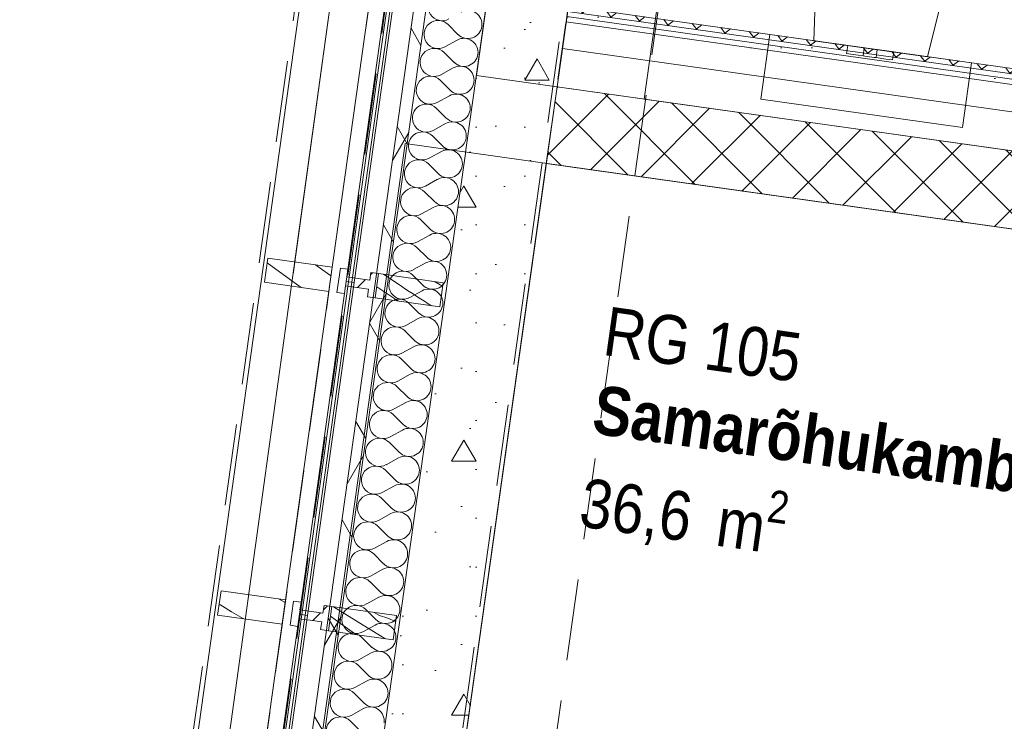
# Model space of a CAD drawing. Header units: millimetres. Extents: x 74467 to 235410, y -65 to 114857.
# Tile 33 of 256: x 82279 to 84698, y 85722 to 87444. Entities that reach past the tile are written whole.
import ezdxf
from ezdxf.enums import TextEntityAlignment as Align

# ---------------------------------------------------------------- set-up
doc = ezdxf.new("R2010")
doc.units = ezdxf.units.MM
doc.header["$MEASUREMENT"] = 0
for name, pattern in [('Katkend topelt', [1093.611073, 529.166651, -211.666656, 141.111112, -211.666656]), ('Katkend varjatud', [300, 200, -100]), ('Wipeout_Contour', [1000, 0, -1000])]:
    doc.linetypes.add(name, pattern=pattern)
for name, color, linetype in [('00 Kunstikonkursi LÜ jaoks asendi 2D', 7, 'Continuous'), ('00 Teljed.AR', 7, 'Continuous'), ('1232 Välisseinad.AR', 7, 'Continuous'), ('1235 Vahelaed.AR', 7, 'Continuous'), ('1245 Klaasfassaadid.AR', 7, 'Continuous'), ('1247 Lamellid.AR', 7, 'Continuous'), ('1248 Vihmaveerennid.AR', 7, 'Continuous'), ('1311 Siseseinad.AR', 7, 'Continuous'), ('1326 Seinapinnad.SA', 7, 'Continuous'), ('1336 Sanitaartehnika.SA', 7, 'Continuous'), ('9350 Netopind.AR', 7, 'Continuous'), ('Ruumi tekst', 7, 'Continuous')]:
    doc.layers.add(name, color=color, linetype=linetype)
doc.styles.add('GENERATED_STYLE_2', font='txt', dxfattribs={"width": 0.84})
doc.styles.add('GENERATED_STYLE_3', font='txt')
doc.styles.add('GENERATED_STYLE_4', font='txt', dxfattribs={"width": 0.84})
pattern_1 = [(0, (0, 0), (0, 75), [0, -75])]
pattern_2 = [(217, (0, 0), (-30.090751, 39.931776), []), (307, (0, 0), (39.931776, 30.090751), [])]
pattern_3 = [(45, (0, 0), (-176.7767, 176.7767), []), (45, (-35.36, 35.36), (-176.7767, 176.7767), []), (45, (-70.7, 70.7), (-176.7767, 176.7767), [])]

# ---------------------------------------------------------------- blocks, each defined once
blk = doc.blocks.new('Slab_6_1', base_point=(83401.2, 87307.1))
at = {"color": 254, "linetype": 'Wipeout_Contour', "lineweight": 0, "ltscale": 493859.9441}
blk.add_wipeout([(83401.2, 87307.1), (90052.9, 86372.3), (90297.8, 88115.1), (83646.2, 89050)], dxfattribs=at).dxf.layer = '1235 Vahelaed.AR'
at = {"layer": '1235 Vahelaed.AR', "color": 7, "linetype": 'Continuous', "lineweight": 13, "flags": 128}
blk.add_lwpolyline([(83401.2, 87307.1), (90052.9, 86372.3), (90297.8, 88115.1), (83646.2, 89050)], close=True, dxfattribs=at)
blk = doc.blocks.new('Slab_20_1', base_point=(83646.2, 89050))
at = {"color": 254, "linetype": 'Wipeout_Contour', "lineweight": 0, "ltscale": 750402.108278}
blk.add_wipeout([(83646.2, 89050), (90297.8, 88115.1), (90052.9, 86372.3), (91828.9, 86122.7), (92242.7, 89063.7), (83814.6, 90248.2)], dxfattribs=at).dxf.layer = '1235 Vahelaed.AR'
blk = doc.blocks.new('Slab_32_1', base_point=(83226.2, 87139.8))
at = {"color": 254, "linetype": 'Wipeout_Contour', "lineweight": 0, "ltscale": 608980.086724}
blk.add_wipeout([(83226.2, 87139.8), (82506.7, 82020.1), (91082, 80814.9), (91802.4, 85934.5), (90026.4, 86184.1)], dxfattribs=at).dxf.layer = '1235 Vahelaed.AR'
at = {"layer": '1235 Vahelaed.AR', "color": 7, "linetype": 'Continuous', "lineweight": 13, "flags": 128}
blk.add_lwpolyline([(83226.2, 87139.8), (90026.4, 86184.1), (91802.4, 85934.5), (91082, 80814.9), (82506.7, 82020.1)], close=True, dxfattribs=at)
blk = doc.blocks.new('Wall_8_1', base_point=(83599.3, 87279.3))
at = {"layer": '1311 Siseseinad.AR', "linetype": 'Continuous', "lineweight": 13, "true_color": 0x50504f}
h = blk.add_hatch(dxfattribs=at)
h.set_pattern_fill('Plokk_õõnesbetoon_0001', color=251, style=0, pattern_type=2)
h.set_pattern_definition([(45, (0, 0), (-70.71068, 70.71068), []), (135, (0, 0), (70.71068, 70.71068), [])])
h.paths.add_polyline_path([(83572.8, 87091.1), (90148.2, 86167), (90174.7, 86355.1), (83599.3, 87279.3)])
at = {"layer": '1311 Siseseinad.AR', "color": 7, "linetype": 'Continuous', "lineweight": 13, "flags": 128}
blk.add_lwpolyline([(83599.3, 87279.3), (83572.8, 87091.1)], dxfattribs=at)
at = {"layer": '1311 Siseseinad.AR', "color": 7, "linetype": 'Continuous', "lineweight": 15, "flags": 128}
for points in [[(90174.7, 86355.1), (83599.3, 87279.3)], [(83572.8, 87091.1), (90148.2, 86167)]]:
    blk.add_lwpolyline(points, dxfattribs=at)
blk = doc.blocks.new('Beam_24_1', base_point=(82076.8, 81080.8))
at = {"color": 254, "linetype": 'Wipeout_Contour', "lineweight": 0, "ltscale": 471011.250539}
blk.add_wipeout([(82235.3, 81058.6), (83043.2, 86807.1), (82884.7, 86829.3), (82076.8, 81080.8)], dxfattribs=at).dxf.layer = '1247 Lamellid.AR'
at = {"layer": '1247 Lamellid.AR', "color": 7, "linetype": 'Continuous', "lineweight": 13, "flags": 128}
for points in [[(82076.8, 81080.8), (82884.7, 86829.3)], [(82235.3, 81058.6), (83043.2, 86807.1)]]:
    blk.add_lwpolyline(points, dxfattribs=at)
blk = doc.blocks.new('Beam_25_1', base_point=(82884.7, 86829.3))
at = {"color": 254, "linetype": 'Wipeout_Contour', "lineweight": 0, "ltscale": 489810.773956}
blk.add_wipeout([(83043.2, 86807.1), (83846.9, 92525.9), (83688.4, 92548.1), (82884.7, 86829.3)], dxfattribs=at).dxf.layer = '1247 Lamellid.AR'
at = {"layer": '1247 Lamellid.AR', "color": 7, "linetype": 'Continuous', "lineweight": 13, "flags": 128}
for points in [[(82884.7, 86829.3), (83688.4, 92548.1)], [(83043.2, 86807.1), (83846.9, 92525.9)]]:
    blk.add_lwpolyline(points, dxfattribs=at)
blk = doc.blocks.new('Beam_54_1', base_point=(82884.7, 86829.3))
at = {"layer": '1247 Lamellid.AR', "color": 7, "linetype": 'Katkend varjatud', "lineweight": 13, "flags": 128}
for points in [[(82884.7, 86829.3), (83688.4, 92548.1)], [(83043.2, 86807.1), (83846.9, 92525.9)]]:
    blk.add_lwpolyline(points, dxfattribs=at)
blk = doc.blocks.new('Beam_55_1', base_point=(82081, 81110.5))
at = {"layer": '1247 Lamellid.AR', "color": 7, "linetype": 'Katkend varjatud', "lineweight": 13, "flags": 128}
for points in [[(82081, 81110.5), (82884.7, 86829.3)], [(82239.4, 81088.3), (83043.2, 86807.1)]]:
    blk.add_lwpolyline(points, dxfattribs=at)
blk = doc.blocks.new('WC_RG 111_10_1', base_point=(84070.3, 88440.8))
at = {"layer": '9350 Netopind.AR', "color": 7, "linetype": 'Continuous', "lineweight": 13, "flags": 128}
blk.add_lwpolyline([(84036.8, 88840.6), (83813.2, 87249.2), (84893.6, 87097.4), (85117.2, 88688.7)], close=True, dxfattribs=at)
at = {"layer": 'Ruumi tekst', "color": 7, "lineweight": 13, "char_height": 120, "attachment_point": 1, "rotation": 352}
for s, insert, style in [('\\A1;{\\pql;\\pt0,4600;\\fArial|b0|i0|c0|p34;RG 111\\fArial|b0|i0|c0|p34;\\A1{\\H.66x;\\S^  ;}\\fArial|b0|i0|c0|p34;\\fArial|b0|i0|c0|p34;\\A1{\\H.66x;\\S^  ;}}', (84164.3, 88391.8), 'GENERATED_STYLE_4'), ('\\A1;{\\pql;\\pt0,500;\\fArial|b1|i0|c0|p34;WC\\fArial|b1|i0|c0|p34;\\A1{\\H.66x;\\S^  ;}\\fArial|b1|i0|c0|p34;\\fArial|b1|i0|c0|p34;\\A1{\\H.66x;\\S^  ;}}', (84137.3, 88199.5), 'GENERATED_STYLE_2'), ('\\A1;{\\pql;\\pt0,4600;\\fArial|b0|i0|c0|p34;1,8\\fArial|b0|i0|c0|p34;\\A1{\\H.66x;\\S^  ;}\\fArial|b0|i0|c0|p34; m\\fArial|b0|i0|c0|p34;\\A1{\\H.66x;\\S2^  ;}}', (84110.1, 88005.8), 'GENERATED_STYLE_4')]:
    blk.add_mtext(s, dxfattribs=dict(at, insert=insert, style=style))
blk = doc.blocks.new('Samarõhukamber_RG 105_27_1', base_point=(83631.4, 86789.5))
at = {"layer": '9350 Netopind.AR', "color": 7, "linetype": 'Continuous', "lineweight": 13, "flags": 128}
blk.add_lwpolyline([(89230.2, 80641), (90009.6, 86186.5), (83572.8, 87091.1), (83009.2, 83080.5), (83207.2, 83052.7), (83151.6, 82656.6), (82745.6, 82713.6), (82585.5, 81574.8)], close=True, dxfattribs=at)
at = {"layer": 'Ruumi tekst', "color": 7, "lineweight": 13, "char_height": 120, "attachment_point": 1, "rotation": 352}
for s, insert, style in [('\\A1;{\\pql;\\pt0,4600;\\fArial|b0|i0|c0|p34;RG 105\\fArial|b0|i0|c0|p34;\\A1{\\H.66x;\\S^  ;}\\fArial|b0|i0|c0|p34;\\fArial|b0|i0|c0|p34;\\A1{\\H.66x;\\S^  ;}}', (83725.5, 86740.5), 'GENERATED_STYLE_4'), ('\\A1;{\\pql;\\pt0,500;\\fArial|b1|i0|c0|p34;Samarõhukamber\\fArial|b1|i0|c0|p34;\\A1{\\H.66x;\\S^  ;}\\fArial|b1|i0|c0|p34;\\fArial|b1|i0|c0|p34;\\A1{\\H.66x;\\S^  ;}}', (83698.5, 86548.3), 'GENERATED_STYLE_2'), ('\\A1;{\\pql;\\pt0,4600;\\fArial|b0|i0|c0|p34;36,6\\fArial|b0|i0|c0|p34;\\A1{\\H.66x;\\S^  ;}\\fArial|b0|i0|c0|p34; m\\fArial|b0|i0|c0|p34;\\A1{\\H.66x;\\S2^  ;}}', (83671.3, 86354.5), 'GENERATED_STYLE_4')]:
    blk.add_mtext(s, dxfattribs=dict(at, insert=insert, style=style))
blk = doc.blocks.new('Wall_235_1', base_point=(81412.7, 71792.9))
at = {"layer": '1326 Seinapinnad.SA', "color": 7, "linetype": 'Katkend varjatud', "lineweight": 13, "flags": 128}
for points in [[(83164.4, 82604.3), (84256.9, 90377.9)], [(83855.2, 89172.1), (82943.6, 82685.8)]]:
    blk.add_lwpolyline(points, dxfattribs=at)
blk = doc.blocks.new('Wall_306_1', base_point=(83627.1, 87477.3))
at = {"layer": '1326 Seinapinnad.SA', "linetype": 'Continuous', "lineweight": 13, "true_color": 0x8c8d8c}
h = blk.add_hatch(dxfattribs=at)
h.set_pattern_fill('Kips_0001', color=252, style=0, pattern_type=2)
h.set_pattern_definition(pattern_1)
h.paths.add_polyline_path([(84921.2, 87282.3), (83625.3, 87464.4), (83623.5, 87451.6), (84921, 87269.2)])
at = {"layer": '1326 Seinapinnad.SA', "linetype": 'Continuous', "lineweight": 13}
h = blk.add_hatch(dxfattribs=at)
h.set_pattern_fill('Grid_5x5_Diagonaal_0001', color=230, style=0, pattern_type=2)
h.set_pattern_definition(pattern_2)
h.paths.add_polyline_path([(84921.4, 87295.4), (83627.1, 87477.3), (83625.3, 87464.4), (84919.6, 87282.5)])
at = {"layer": '1326 Seinapinnad.SA', "linetype": 'Continuous', "lineweight": 13, "true_color": 0x8c8d8c}
h = blk.add_hatch(dxfattribs=at)
h.set_pattern_fill('Kips_0001', color=252, style=0, pattern_type=2)
h.set_pattern_definition(pattern_1)
h.paths.add_polyline_path([(84921, 87269.2), (83623.5, 87451.6), (83621.7, 87438.7), (84920.7, 87256.1)])
at = {"layer": '1326 Seinapinnad.SA', "linetype": 'Continuous', "lineweight": 13}
h = blk.add_hatch(dxfattribs=at)
h.set_pattern_fill('Grid_5x5_Diagonaal_0001', color=230, style=0, pattern_type=2)
h.set_pattern_definition(pattern_2)
h.paths.add_polyline_path([(84919.6, 87282.5), (84921.2, 87282.3), (84921.4, 87295.4)])
h = blk.add_hatch(dxfattribs=at)
h.set_pattern_fill('Grid_5x5_Diagonaal_0001', color=230, style=0, pattern_type=2)
h.set_pattern_definition(pattern_2)
h.paths.add_polyline_path([(84921.4, 87295.4), (84921.2, 87282.3), (84932.5, 87280.7), (84934.3, 87293.6)])
at = {"layer": '1326 Seinapinnad.SA', "linetype": 'Continuous', "lineweight": 13, "true_color": 0x8c8d8c}
h = blk.add_hatch(dxfattribs=at)
h.set_pattern_fill('Kips_0001', color=252, style=0, pattern_type=2)
h.set_pattern_definition(pattern_1)
h.paths.add_polyline_path([(84921, 87269.2), (84920.7, 87256.1), (84928.8, 87255), (84930.6, 87267.9)])
h = blk.add_hatch(dxfattribs=at)
h.set_pattern_fill('Kips_0001', color=252, style=0, pattern_type=2)
h.set_pattern_definition(pattern_1)
h.paths.add_polyline_path([(84921.2, 87282.3), (84921, 87269.2), (84930.6, 87267.9), (84932.5, 87280.7)])
at = {"layer": '1326 Seinapinnad.SA', "color": 7, "linetype": 'Continuous', "lineweight": 15}
for p, q in [((84921.2, 87282.3), (83625.3, 87464.4)), ((84920.7, 87256.1), (83621.7, 87438.7)), ((84921, 87269.2), (83623.5, 87451.6)), ((84921, 87269.2), (84930.6, 87267.9)), ((84921.2, 87282.3), (84932.5, 87280.7)), ((84920.7, 87256.1), (84928.8, 87255))]:
    blk.add_line(p, q, dxfattribs=at)
at = {"layer": '1326 Seinapinnad.SA', "color": 7, "linetype": 'Continuous', "lineweight": 13, "flags": 128}
for points in [[(83625.3, 87464.4), (83623.5, 87451.6)], [(83627.1, 87477.3), (83625.3, 87464.4)], [(83621.7, 87438.7), (83612.5, 87373.3)], [(83623.5, 87451.6), (83621.7, 87438.7)], [(84932.5, 87280.7), (84934.3, 87293.6)], [(84928.8, 87255), (84930.6, 87267.9)], [(84930.6, 87267.9), (84932.5, 87280.7)], [(84919.7, 87189.6), (84928.8, 87255)]]:
    blk.add_lwpolyline(points, dxfattribs=at)
at = {"layer": '1326 Seinapinnad.SA', "color": 7, "linetype": 'Continuous', "lineweight": 15, "flags": 128}
for points in [[(84921.4, 87295.4), (83627.1, 87477.3)], [(83612.5, 87373.3), (84919.7, 87189.6)]]:
    blk.add_lwpolyline(points, dxfattribs=at)
blk = doc.blocks.new('*X1317')
at = {"layer": '1232 Välisseinad.AR', "color": 252, "linetype": 'Continuous', "lineweight": 13, "true_color": 0x8c8d8c}
for p, q in [((83331.6, 87432.2), (83356.1, 87407.8)), ((83324, 87377.5), (83354.2, 87394.1)), ((83322, 87363.8), (83346.5, 87339.4)), ((83314.3, 87309.1), (83344.6, 87325.8)), ((83312.4, 87295.4), (83336.9, 87271.1)), ((83304.7, 87240.7), (83335, 87257.4)), ((83302.8, 87227), (83327.3, 87202.7)), ((83295.1, 87172.3), (83325.4, 87189)), ((83293.2, 87158.7), (83317.7, 87134.3)), ((83285.5, 87104), (83315.7, 87120.6)), ((83283.6, 87090.3), (83308.1, 87065.9)), ((83275.9, 87035.6), (83306.1, 87052.3)), ((83274, 87021.9), (83298.5, 86997.6)), ((83266.3, 86967.2), (83296.5, 86983.9)), ((83264.4, 86953.5), (83288.8, 86929.2)), ((83256.7, 86898.8), (83286.9, 86915.5)), ((83254.8, 86885.2), (83279.2, 86860.8)), ((83247.1, 86830.5), (83277.3, 86847.1)), ((83245.2, 86816.8), (83269.6, 86792.4)), ((83237.5, 86762.1), (83267.7, 86778.8)), ((83235.5, 86748.4), (83260, 86724.1)), ((83227.9, 86693.7), (83258.1, 86710.4)), ((83225.9, 86680), (83250.4, 86655.7)), ((83218.2, 86625.3), (83248.5, 86642)), ((83216.3, 86611.7), (83240.8, 86587.3)), ((83208.6, 86557), (83238.9, 86573.6)), ((83206.7, 86543.3), (83231.2, 86518.9)), ((83199, 86488.6), (83229.3, 86505.3)), ((83197.1, 86474.9), (83221.6, 86450.6)), ((83189.4, 86420.2), (83219.7, 86436.9)), ((83187.5, 86406.5), (83212, 86382.2)), ((83179.8, 86351.8), (83210, 86368.5)), ((83177.9, 86338.2), (83202.4, 86313.8)), ((83170.2, 86283.5), (83200.4, 86300.1)), ((83168.3, 86269.8), (83192.7, 86245.4)), ((83160.6, 86215.1), (83190.8, 86231.8)), ((83158.7, 86201.4), (83183.1, 86177.1)), ((83151, 86146.7), (83181.2, 86163.4)), ((83149.1, 86133), (83173.5, 86108.7)), ((83141.4, 86078.3), (83171.6, 86095)), ((83139.5, 86064.7), (83163.9, 86040.3)), ((83131.8, 86010), (83162, 86026.6)), ((83129.8, 85996.3), (83154.3, 85971.9)), ((83122.2, 85941.6), (83152.4, 85958.2)), ((83120.2, 85927.9), (83144.7, 85903.5)), ((83112.5, 85873.2), (83142.8, 85889.9)), ((83110.6, 85859.5), (83135.1, 85835.2)), ((83102.9, 85804.8), (83133.2, 85821.5)), ((83101, 85791.2), (83125.5, 85766.8)), ((83093.3, 85736.5), (83123.6, 85753.1)), ((83091.4, 85722.8), (83115.9, 85698.4))]:
    blk.add_line(p, q, dxfattribs=at)
for centre, start, end in [((83316.9, 87476.1), 45.1301, 298.8699), ((83380.5, 87432.3), 352, 118.8699), ((83307.3, 87407.7), 45.1301, 298.8699), ((83380.5, 87432.3), 225.1301, 352), ((83370.9, 87363.9), 352, 118.8699), ((83297.7, 87339.3), 45.1301, 298.8699), ((83370.9, 87363.9), 225.1301, 352), ((83361.2, 87295.5), 352, 118.8699), ((83288.1, 87271), 45.1301, 298.8699), ((83361.2, 87295.5), 225.1301, 352), ((83351.6, 87227.2), 352, 118.8699), ((83278.5, 87202.6), 45.1301, 298.8699), ((83351.6, 87227.2), 225.1301, 352), ((83342, 87158.8), 352, 118.8699), ((83268.8, 87134.2), 45.1301, 298.8699), ((83342, 87158.8), 225.1301, 352), ((83332.4, 87090.4), 352, 118.8699), ((83259.2, 87065.8), 45.1301, 298.8699), ((83332.4, 87090.4), 225.1301, 352), ((83322.8, 87022), 352, 118.8699), ((83249.6, 86997.4), 45.1301, 298.8699), ((83322.8, 87022), 225.1301, 352), ((83313.2, 86953.7), 352, 118.8699), ((83240, 86929.1), 45.1301, 298.8699), ((83313.2, 86953.7), 225.1301, 352), ((83303.6, 86885.3), 352, 118.8699), ((83230.4, 86860.7), 45.1301, 298.8699), ((83303.6, 86885.3), 225.1301, 352), ((83294, 86816.9), 352, 118.8699), ((83220.8, 86792.3), 45.1301, 298.8699), ((83294, 86816.9), 225.1301, 352), ((83284.4, 86748.5), 352, 118.8699), ((83211.2, 86723.9), 45.1301, 298.8699), ((83284.4, 86748.5), 225.1301, 352), ((83274.8, 86680.1), 352, 118.8699), ((83201.6, 86655.6), 45.1301, 298.8699), ((83274.8, 86680.1), 225.1301, 352), ((83265.2, 86611.8), 352, 118.8699), ((83192, 86587.2), 45.1301, 298.8699), ((83265.2, 86611.8), 225.1301, 352), ((83255.5, 86543.4), 352, 118.8699), ((83182.4, 86518.8), 45.1301, 298.8699), ((83255.5, 86543.4), 225.1301, 352), ((83245.9, 86475), 352, 118.8699), ((83172.8, 86450.4), 45.1301, 298.8699), ((83245.9, 86475), 225.1301, 352), ((83236.3, 86406.6), 352, 118.8699), ((83163.1, 86382.1), 45.1301, 298.8699), ((83236.3, 86406.6), 225.1301, 352), ((83226.7, 86338.3), 352, 118.8699), ((83153.5, 86313.7), 45.1301, 298.8699), ((83226.7, 86338.3), 225.1301, 352), ((83217.1, 86269.9), 352, 118.8699), ((83143.9, 86245.3), 45.1301, 298.8699), ((83217.1, 86269.9), 225.1301, 352), ((83207.5, 86201.5), 352, 118.8699), ((83134.3, 86176.9), 45.1301, 298.8699), ((83207.5, 86201.5), 225.1301, 352), ((83197.9, 86133.1), 352, 118.8699), ((83124.7, 86108.6), 45.1301, 298.8699), ((83197.9, 86133.1), 225.1301, 352), ((83188.3, 86064.8), 352, 118.8699), ((83115.1, 86040.2), 45.1301, 298.8699), ((83188.3, 86064.8), 225.1301, 352), ((83178.7, 85996.4), 352, 118.8699), ((83105.5, 85971.8), 45.1301, 298.8699), ((83178.7, 85996.4), 225.1301, 352), ((83169.1, 85928), 352, 118.8699), ((83095.9, 85903.4), 45.1301, 298.8699), ((83169.1, 85928), 225.1301, 352), ((83159.4, 85859.6), 352, 118.8699), ((83086.3, 85835.1), 45.1301, 298.8699), ((83159.4, 85859.6), 225.1301, 352), ((83149.8, 85791.3), 352, 118.8699), ((83076.7, 85766.7), 45.1301, 298.8699), ((83149.8, 85791.3), 225.1301, 352), ((83140.2, 85722.9), 352, 118.8699), ((83067, 85698.3), 45.1301, 298.8699)]:
    blk.add_arc(centre, 34.5, start, end, dxfattribs=at)
blk = doc.blocks.new('Wall_352_1', base_point=(82953.5, 82684.4))
at = {"layer": '1232 Välisseinad.AR', "linetype": 'Continuous', "lineweight": 13, "true_color": 0x8c8d8c}
h = blk.add_hatch(dxfattribs=at)
h.set_pattern_fill('Insulatsioon_vill_0001', color=252, style=0, pattern_type=2)
h.set_pattern_definition([(60, (0, 0), (-129.90381, 75), []), (120, (0, 0), (129.90381, 75), [])])
h.paths.add_polyline_path([(83347.6, 88183.1), (82582.2, 82736.6), (82611.9, 82732.4), (83377.3, 88178.9)])
h = blk.add_hatch(dxfattribs=at)
h.set_pattern_fill('Betoon_0001', color=252, style=0, pattern_type=2)
h.set_pattern_definition([(0, (0, 0), (0, 623.5383), [60, -300]), (0, (180, 311.8), (0, 623.5383), [60, -300]), (60, (0, 0), (-540, 311.769), [60, -300]), (60, (360, 0), (-540, 311.769), [60, -300]), (120, (60, 0), (540, 311.769), [60, -300]), (120, (420, 0), (540, 311.769), [60, -300]), (0, (0, 60), (0, 120), [0, -120, 0, -180]), (45, (60, 60), (-84.85282, 84.85282), [0, -90, 0, -150.00001])])
h.paths.add_polyline_path([(83520.9, 88158.7), (82755.5, 82712.2), (82953.5, 82684.4), (83719, 88130.9)])
at = {"layer": '1232 Välisseinad.AR', "color": 7, "linetype": 'Continuous', "lineweight": 13}
for p, q in [((83377.3, 88178.9), (82611.9, 82732.4)), ((83520.9, 88158.7), (82755.5, 82712.2))]:
    blk.add_line(p, q, dxfattribs=at)
at = {"layer": '1232 Välisseinad.AR', "color": 7, "linetype": 'Continuous', "lineweight": 13, "flags": 128}
blk.add_lwpolyline([(83347.6, 88183.1), (82582.2, 82736.6)], dxfattribs=at)
at = {"layer": '1232 Välisseinad.AR', "color": 7, "linetype": 'Continuous', "lineweight": 15, "flags": 128}
blk.add_lwpolyline([(82953.5, 82684.4), (83719, 88130.9)], dxfattribs=at)
at = {"layer": '1232 Välisseinad.AR', "color": 7, "lineweight": 15}
blk.add_blockref('*X1317', (0, 0), dxfattribs=at)
blk = doc.blocks.new('*X2325')
at = {"layer": '1247 Lamellid.AR', "color": 7, "linetype": 'Continuous', "lineweight": 13}
for p, q in [((82953.3, 86799), (82887.2, 86847)), ((83040.6, 86818.2), (83006.3, 86842.5)), ((83044.3, 86815.5), (83040.6, 86818.2)), ((82970.8, 86786.9), (82953.3, 86799))]:
    blk.add_line(p, q, dxfattribs=at)
blk = doc.blocks.new('Column_238_1', base_point=(83043.2, 86807.1))
at = {"layer": '1247 Lamellid.AR', "color": 7, "linetype": 'Continuous', "lineweight": 13, "flags": 128}
blk.add_lwpolyline([(83039, 86777.3), (83047.3, 86836.8), (82888.9, 86859), (82880.5, 86799.6)], close=True, dxfattribs=at)
at = {"layer": '1247 Lamellid.AR', "color": 7, "lineweight": 15}
blk.add_blockref('*X2325', (0, 0), dxfattribs=at)
blk = doc.blocks.new('*X2327')
at = {"layer": '1247 Lamellid.AR', "color": 7, "linetype": 'Continuous', "lineweight": 13}
for p, q in [((82777.3, 86004.8), (82769.5, 86009.6)), ((82800.1, 85990.9), (82777.3, 86004.8)), ((82917, 86022), (82931.6, 86013.6)), ((82822.9, 85977.2), (82800.1, 85990.9)), ((82828.1, 85973.9), (82822.9, 85977.2))]:
    blk.add_line(p, q, dxfattribs=at)
blk = doc.blocks.new('Column_239_1', base_point=(82928.3, 85990.1))
at = {"layer": '1247 Lamellid.AR', "color": 7, "linetype": 'Continuous', "lineweight": 13, "flags": 128}
blk.add_lwpolyline([(82924.2, 85960.4), (82932.5, 86019.8), (82774.1, 86042.1), (82765.7, 85982.6)], close=True, dxfattribs=at)
at = {"layer": '1247 Lamellid.AR', "color": 7, "lineweight": 15}
blk.add_blockref('*X2327', (0, 0), dxfattribs=at)
blk = doc.blocks.new('WC 24[293]_1', base_point=(84369.8, 87372.9))
at = {"layer": '1336 Sanitaartehnika.SA', "color": 253, "linetype": 'Continuous', "lineweight": 13, "true_color": 0xa5a6a4}
for p, q in [((84390.9, 87522.8), (84283, 87538)), ((84498.8, 87507.7), (84390.9, 87522.8)), ((84122.2, 87407.7), (84100, 87249.3)), ((84122.2, 87407.7), (84617.4, 87338.1)), ((84313.4, 87380.8), (84310.6, 87361)), ((84313.4, 87380.8), (84329.9, 87378.5)), ((84310.6, 87361), (84327.1, 87358.7)), ((84327.1, 87358.7), (84351.2, 87355.3)), ((84329.9, 87378.5), (84354, 87375.1)), ((84354, 87375.1), (84351.2, 87355.3)), ((84354, 87375.1), (84358.6, 87374.5)), ((84358.6, 87374.5), (84369.8, 87372.9)), ((84369.8, 87372.9), (84381, 87371.3)), ((84381, 87371.3), (84385.7, 87370.7)), ((84385.7, 87370.7), (84382.9, 87350.9)), ((84385.7, 87370.7), (84409.7, 87367.3)), ((84409.7, 87367.3), (84426.3, 87365)), ((84426.3, 87365), (84423.5, 87345.2)), ((84351.2, 87355.3), (84355.8, 87354.7)), ((84355.8, 87354.7), (84367, 87353.1)), ((84367, 87353.1), (84378.2, 87351.5)), ((84378.2, 87351.5), (84382.9, 87350.9)), ((84382.9, 87350.9), (84406.9, 87347.5)), ((84406.9, 87347.5), (84423.5, 87345.2)), ((84617.4, 87338.1), (84595.1, 87179.7)), ((84100, 87249.3), (84595.1, 87179.7))]:
    blk.add_line(p, q, dxfattribs=at)
at = {"layer": '1336 Sanitaartehnika.SA', "color": 253, "linetype": 'Continuous', "lineweight": 13, "true_color": 0xa5a6a4, "flags": 128}
blk.add_lwpolyline([(84257.2, 87789.4), (84275.6, 87830.7), (84300.1, 87868.8), (84330, 87897.4), (84366.2, 87917.5), (84406.3, 87927.8), (84447.7, 87927.5), (84487.6, 87916.4), (84523.4, 87895.5), (84552.6, 87866.2), (84573.5, 87830.4), (84586.6, 87787), (84592.8, 87742.2), (84592, 87697), (84584.1, 87652.4), (84509.4, 87353.3), (84230.2, 87392.5), (84240.8, 87700.6), (84245.6, 87745.6)], close=True, dxfattribs=at)
at = {"layer": '1336 Sanitaartehnika.SA', "color": 253, "linetype": 'Continuous', "lineweight": 13, "true_color": 0xa5a6a4}
for centre, major_axis, start_param, end_param in [((84430.6, 87799.8), (-137.2, 19.3), 4.71825, 5.344893), ((84429, 87800), (-137.2, 19.3), 4.079884, 4.706528), ((84508.6, 87717.7), (-254.4, 35.8), 5.438328, 6.338917), ((84331.4, 87742.6), (-254.4, 35.8), 3.085865, 3.986454), ((84672.6, 87673.1), (-421.1, 59.2), 6.259569, 6.81259), ((84161.5, 87745), (-421.1, 59.2), 2.61219, 3.165211)]:
    blk.add_ellipse(centre, major_axis=major_axis, ratio=0.875546, start_param=start_param, end_param=end_param, dxfattribs=at)
blk = doc.blocks.new('Beam_101_1', base_point=(80955.8, 71665.2))
at = {"layer": '1248 Vihmaveerennid.AR', "color": 7, "linetype": 'Katkend varjatud', "lineweight": 13}
for p, q in [((80738, 71695.8), (85214.9, 103550.9)), ((80955.8, 71665.2), (85406.1, 103330.9))]:
    blk.add_line(p, q, dxfattribs=at)
blk = doc.blocks.new('*X3333')
at = {"layer": '1245 Klaasfassaadid.AR', "color": 7, "linetype": 'Continuous', "lineweight": 13}
for p, q in [((83217.9, 86789.1), (83173.2, 86819.1)), ((83318.4, 86789.7), (83298.5, 86801.5)), ((83203.6, 86757.6), (83156.7, 86788.7)), ((83227.2, 86783), (83217.9, 86789.1)), ((83236.4, 86777), (83227.2, 86783)), ((83245.7, 86770.9), (83236.4, 86777)), ((83210.3, 86753.3), (83203.6, 86757.6)), ((83255.1, 86764.8), (83245.7, 86770.9)), ((83264.4, 86758.8), (83255.1, 86764.8)), ((83273.7, 86752.8), (83264.4, 86758.8)), ((83283.1, 86746.8), (83273.7, 86752.8)), ((83290.8, 86742), (83283.1, 86746.8))]:
    blk.add_line(p, q, dxfattribs=at)
blk = doc.blocks.new('*X3335')
at = {"layer": '1245 Klaasfassaadid.AR', "color": 7, "linetype": 'Continuous', "lineweight": 13}
for p, q in [((83106.1, 85968.2), (83050.4, 86003.2)), ((83067.8, 85961.6), (83043, 85979.7)), ((83163.1, 85981.8), (83150, 85989.2)), ((83183.5, 85975), (83163.1, 85981.8)), ((83101.7, 85937.1), (83067.8, 85961.6)), ((83165.6, 85931.5), (83106.1, 85968.2)), ((83202.8, 85967.2), (83183.5, 85975)), ((83104.6, 85935), (83101.7, 85937.1)), ((83176.4, 85924.9), (83165.6, 85931.5))]:
    blk.add_line(p, q, dxfattribs=at)
blk = doc.blocks.new('Curtain Wall_14_1')
at = {"layer": '1245 Klaasfassaadid.AR', "linetype": 'Continuous', "lineweight": 0, "true_color": 0x000000}
h = blk.add_hatch(dxfattribs=at)
h.set_pattern_fill('Alumiinium_0001', color=178, style=0, pattern_type=2)
h.set_pattern_definition(pattern_3)
h.paths.add_polyline_path([(83067.1, 86834), (83058.8, 86774.6), (83077.1, 86772), (83079.7, 86790.8), (83072.2, 86791.9), (83075.3, 86813.6), (83082.8, 86812.6), (83085.4, 86831.4)])
h = blk.add_hatch(dxfattribs=at)
h.set_pattern_fill('Alumiinium_0001', color=178, style=0, pattern_type=2)
h.set_pattern_definition(pattern_3)
h.paths.add_polyline_path([(83075.3, 86813.6), (83072.2, 86791.9), (83079.7, 86790.8), (83108, 86786.8), (83111, 86808.6), (83082.8, 86812.6)])
h = blk.add_hatch(dxfattribs=at)
h.set_pattern_fill('Alumiinium_0001', color=178, style=0, pattern_type=2)
h.set_pattern_definition(pattern_3)
h.paths.add_polyline_path([(83141.9, 86823.5), (83139.2, 86804.7), (83111, 86808.6), (83108, 86786.8), (83136.2, 86782.9), (83133.5, 86764.1), (83152.9, 86761.3), (83161.2, 86820.8)])
h = blk.add_hatch(dxfattribs=at)
h.set_pattern_fill('Alumiinium_0001', color=178, style=0, pattern_type=2)
h.set_pattern_definition(pattern_3)
h.paths.add_polyline_path([(82952.3, 86017), (82944, 85957.6), (82962.3, 85955), (82964.9, 85973.8), (82957.4, 85974.9), (82960.5, 85996.7), (82968, 85995.6), (82970.6, 86014.4)])
h = blk.add_hatch(dxfattribs=at)
h.set_pattern_fill('Alumiinium_0001', color=178, style=0, pattern_type=2)
h.set_pattern_definition(pattern_3)
h.paths.add_polyline_path([(83027.1, 86006.5), (83024.4, 85987.7), (82996.2, 85991.7), (82993.1, 85969.9), (83021.4, 85965.9), (83018.7, 85947.1), (83038, 85944.4), (83046.4, 86003.8)])
h = blk.add_hatch(dxfattribs=at)
h.set_pattern_fill('Alumiinium_0001', color=178, style=0, pattern_type=2)
h.set_pattern_definition(pattern_3)
h.paths.add_polyline_path([(82960.5, 85996.7), (82957.4, 85974.9), (82964.9, 85973.8), (82993.1, 85969.9), (82996.2, 85991.7), (82968, 85995.6)])
at = {"layer": '1245 Klaasfassaadid.AR', "color": 7, "linetype": 'Continuous', "lineweight": 13}
for p, q in [((83067.1, 86834), (83058.8, 86774.6)), ((83067.1, 86834), (83085.4, 86831.4)), ((83085.4, 86831.4), (83082.8, 86812.6)), ((83141.9, 86823.5), (83139.2, 86804.7)), ((83161.2, 86820.8), (83152.9, 86761.3)), ((83079.7, 86790.8), (83077.1, 86772)), ((83136.2, 86782.9), (83133.5, 86764.1)), ((83319.6, 86798.5), (83311.3, 86739.1)), ((83058.8, 86774.6), (83077.1, 86772)), ((82952.3, 86017), (82944, 85957.6)), ((82952.3, 86017), (82970.6, 86014.4)), ((82970.6, 86014.4), (82968, 85995.6)), ((83027.1, 86006.5), (83024.4, 85987.7)), ((83046.4, 86003.8), (83038, 85944.4)), ((83204.8, 85981.5), (83196.5, 85922.1)), ((82944, 85957.6), (82962.3, 85955)), ((82964.9, 85973.8), (82962.3, 85955)), ((83021.4, 85965.9), (83018.7, 85947.1))]:
    blk.add_line(p, q, dxfattribs=at)
at = {"layer": '1245 Klaasfassaadid.AR', "color": 7, "linetype": 'Continuous', "lineweight": 13, "flags": 128}
for points in [[(83081.3, 86801.7), (83196.1, 87618.7), (83202, 87617.8), (83087.2, 86800.9)], [(83087.2, 86800.9), (83202, 87617.8), (83210, 87616.7), (83095.1, 86799.8)], [(83095.1, 86799.8), (83210, 87616.7), (83215.9, 87615.9), (83101.1, 86798.9)], [(82966.5, 85984.7), (83081.3, 86801.7), (83087.2, 86800.9), (82972.4, 85983.9)], [(82972.4, 85983.9), (83087.2, 86800.9), (83095.1, 86799.8), (82980.3, 85982.8)], [(82980.3, 85982.8), (83095.1, 86799.8), (83101.1, 86798.9), (82986.3, 85981.9)], [(82851.6, 85167.8), (82966.5, 85984.7), (82972.4, 85983.9), (82857.6, 85166.9)], [(82857.6, 85166.9), (82972.4, 85983.9), (82980.3, 85982.8), (82865.5, 85165.8)], [(82865.5, 85165.8), (82980.3, 85982.8), (82986.3, 85981.9), (82871.4, 85165)]]:
    blk.add_lwpolyline(points, close=True, dxfattribs=at)
for points in [[(83082.8, 86812.6), (83111, 86808.6), (83139.2, 86804.7)], [(83141.9, 86823.5), (83161.2, 86820.8), (83319.6, 86798.5)], [(83079.7, 86790.8), (83108, 86786.8), (83136.2, 86782.9)], [(83133.5, 86764.1), (83152.9, 86761.3), (83311.3, 86739.1)], [(83027.1, 86006.5), (83046.4, 86003.8), (83204.8, 85981.5)], [(82968, 85995.6), (82996.2, 85991.7), (83024.4, 85987.7)], [(82964.9, 85973.8), (82993.1, 85969.9), (83021.4, 85965.9)], [(83018.7, 85947.1), (83038, 85944.4), (83196.5, 85922.1)]]:
    blk.add_lwpolyline(points, dxfattribs=at)
at = {"layer": '1245 Klaasfassaadid.AR', "linetype": 'Continuous', "lineweight": 0}
for name in ['*X3333', '*X3335']:
    blk.add_blockref(name, (0, 0), dxfattribs=at)
blk = doc.blocks.new('Standard grid marker_5')
at = {"layer": '00 Teljed.AR', "color": 252, "linetype": 'Katkend topelt', "lineweight": 13, "true_color": 0x8c8d8c}
blk.add_line((500, 0), (55500, 0), dxfattribs=at)
at = {"layer": '00 Teljed.AR', "color": 252, "lineweight": 13, "true_color": 0x8c8d8c, "style": 'GENERATED_STYLE_3'}
for tag, p in [('AC_MarkerText_1_0', (-55.7, -25.4)), ('AC_MarkerText_1_1', (56344.3, -25.4))]:
    blk.add_attdef(tag, text='', height=200, rotation=278, dxfattribs=at).set_placement(p, align=Align.TOP_CENTER)

msp = doc.modelspace()

# ---------------------------------------------------------------- block references
at = {"layer": '1235 Vahelaed.AR', "color": 7, "linetype": 'Continuous', "lineweight": 13}
msp.add_blockref('Slab_6_1', (83401.2, 87307.1), dxfattribs=at)

# ---------------------------------------------------------------- next in the draw order: block references
msp.add_blockref('Slab_20_1', (83646.2, 89050), dxfattribs=at)

# ---------------------------------------------------------------- next in the draw order: block references
msp.add_blockref('Slab_32_1', (83226.2, 87139.8), dxfattribs=at)

# ---------------------------------------------------------------- next in the draw order: block references
at = {"layer": '1247 Lamellid.AR', "color": 7, "lineweight": 13}
msp.add_blockref('Beam_24_1', (82076.8, 81080.8), dxfattribs=at)
at = {"layer": '1311 Siseseinad.AR', "color": 7, "lineweight": 15}
msp.add_blockref('Wall_8_1', (83599.3, 87279.3), dxfattribs=at)

# ---------------------------------------------------------------- next in the draw order: block references
at = {"layer": '1247 Lamellid.AR', "color": 7, "lineweight": 13}
msp.add_blockref('Beam_25_1', (82884.7, 86829.3), dxfattribs=at)

# ---------------------------------------------------------------- next in the draw order: linework, layer by layer
at = {"layer": '9350 Netopind.AR', "color": 153, "linetype": 'Continuous', "lineweight": 0, "true_color": 0x7da59c, "flags": 128}
msp.add_lwpolyline([(84036.8, 88840.6), (83813.2, 87249.2), (84893.6, 87097.4), (85117.2, 88688.7)], close=True, dxfattribs=at)

# ---------------------------------------------------------------- next in the draw order: block references
at = {"layer": '1247 Lamellid.AR', "color": 7, "lineweight": 13}
for name, p in [('Beam_54_1', (82884.7, 86829.3)), ('Beam_55_1', (82081, 81110.5))]:
    msp.add_blockref(name, p, dxfattribs=at)
at = {"layer": '9350 Netopind.AR', "color": 7, "linetype": 'Continuous', "lineweight": 13}
msp.add_blockref('WC_RG 111_10_1', (84070.3, 88440.8), dxfattribs=at)

# ---------------------------------------------------------------- next in the draw order: wipeouts: each hides what was drawn before it
at = {"color": 254, "linetype": 'Wipeout_Contour', "lineweight": 0, "ltscale": 2114394.831306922}
msp.add_wipeout([(85800.3, 114798.7), (85283.2, 113762.1), (81457.7, 105547.9), (79754.2, 98873.6), (74745, 58252.1), (78841, 57691.9), (79724.5, 63897.4), (78115.9, 65420.5), (79009.9, 71803.1), (79406.1, 71747.7), (79876.3, 75104.9), (81262.8, 74910.7), (81927.7, 79472.6), (80911.9, 79614.8), (81132.4, 81189.5), (82153, 81046.5), (85252, 103464.9), (90613.8, 114702.2)], dxfattribs=at).dxf.layer = '00 Kunstikonkursi LÜ jaoks asendi 2D'

# ---------------------------------------------------------------- next in the draw order: linework, layer by layer
at = {"layer": '00 Kunstikonkursi LÜ jaoks asendi 2D', "color": 63, "linetype": 'Continuous', "lineweight": 13, "true_color": 0xbcc992}
msp.add_line((82153, 81046.5), (85252, 103464.9), dxfattribs=at)
at = {"layer": '00 Kunstikonkursi LÜ jaoks asendi 2D', "color": 7, "linetype": 'Continuous', "lineweight": 13, "flags": 128}
for points in [[(85800.3, 114798.7), (85283.2, 113762.1), (81457.7, 105547.9), (79754.2, 98873.6), (74745, 58252.1), (78841, 57691.9), (79724.5, 63897.4), (78115.9, 65420.5), (79009.9, 71803.1), (79406.1, 71747.7), (79876.3, 75104.9), (81262.8, 74910.7), (81927.7, 79472.6), (80911.9, 79614.8), (81132.4, 81189.5), (82153, 81046.5), (85252, 103464.9), (90613.8, 114702.2)], [(85800.3, 114798.7), (85283.2, 113762.1), (81457.7, 105547.9), (79754.2, 98873.6), (74745, 58252.1), (78841, 57691.9), (79724.5, 63897.4), (78115.9, 65420.5), (79009.9, 71803.1), (79406.1, 71747.7), (79876.3, 75104.9), (81262.8, 74910.7), (81927.7, 79472.6), (80911.9, 79614.8), (81132.4, 81189.5), (82153, 81046.5), (85252, 103464.9), (90613.8, 114702.2)], [(85800.3, 114798.7), (85283.2, 113762.1), (81457.7, 105547.9), (79754.2, 98873.6), (74745, 58252.1), (78841, 57691.9), (79724.5, 63897.4), (78115.9, 65420.5), (79009.9, 71803.1), (79406.1, 71747.7), (79876.3, 75104.9), (81262.8, 74910.7), (81927.7, 79472.6), (80911.9, 79614.8), (81132.4, 81189.5), (82153, 81046.5), (85252, 103464.9), (90613.8, 114702.2)], [(85800.3, 114798.7), (85283.2, 113762.1), (81457.7, 105547.9), (79754.2, 98873.6), (74745, 58252.1), (78841, 57691.9), (79724.5, 63897.4), (78115.9, 65420.5), (79009.9, 71803.1), (79406.1, 71747.7), (79876.3, 75104.9), (81262.8, 74910.7), (81927.7, 79472.6), (80911.9, 79614.8), (81132.4, 81189.5), (82153, 81046.5), (85252, 103464.9), (90613.8, 114702.2)], [(85212.3, 103505.9), (80740.1, 71575.3), (94839, 69600.8), (97910.8, 91471.6), (123957.8, 87832), (121631.9, 71230), (139853.7, 71250.7), (139838.5, 103531.6)]]:
    msp.add_lwpolyline(points, close=True, dxfattribs=at)
at = {"layer": '9350 Netopind.AR', "color": 254, "linetype": 'Continuous', "lineweight": 0, "true_color": 0xe5e5e5, "flags": 128}
msp.add_lwpolyline([(89230.2, 80641), (90009.6, 86186.5), (83572.8, 87091.1), (83009.2, 83080.5), (83207.2, 83052.7), (83151.6, 82656.6), (82745.6, 82713.6), (82585.5, 81574.8)], close=True, dxfattribs=at)

# ---------------------------------------------------------------- next in the draw order: block references
at = {"layer": '1232 Välisseinad.AR', "color": 7, "lineweight": 15}
msp.add_blockref('Wall_352_1', (82953.5, 82684.4), dxfattribs=at)
at = {"layer": '1247 Lamellid.AR', "color": 7, "lineweight": 15}
for name, p in [('Column_238_1', (83043.2, 86807.1)), ('Column_239_1', (82928.3, 85990.1))]:
    msp.add_blockref(name, p, dxfattribs=at)
at = {"layer": '1248 Vihmaveerennid.AR', "color": 7, "lineweight": 13}
msp.add_blockref('Beam_101_1', (80955.8, 71665.2), dxfattribs=at)
at = {"layer": '1326 Seinapinnad.SA', "color": 7, "lineweight": 15}
for name, p in [('Wall_235_1', (81412.7, 71792.9)), ('Wall_306_1', (83627.1, 87477.3))]:
    msp.add_blockref(name, p, dxfattribs=at)
at = {"layer": '1336 Sanitaartehnika.SA', "color": 253, "linetype": 'Continuous', "lineweight": 13, "true_color": 0xa5a6a4}
msp.add_blockref('WC 24[293]_1', (84369.8, 87372.9), dxfattribs=at)
at = {"layer": '9350 Netopind.AR', "color": 7, "linetype": 'Continuous', "lineweight": 13}
msp.add_blockref('Samarõhukamber_RG 105_27_1', (83631.4, 86789.5), dxfattribs=at)

# ---------------------------------------------------------------- next in the draw order: block references
at = {"layer": '1245 Klaasfassaadid.AR', "linetype": 'Continuous', "lineweight": 0}
msp.add_blockref('Curtain Wall_14_1', (0, 0), dxfattribs=at)

# ---------------------------------------------------------------- next in the draw order: block references
at = {"layer": '00 Teljed.AR', "color": 7, "linetype": 'Continuous', "lineweight": 13, "zscale": 1000, "rotation": 82}
msp.add_blockref('Standard grid marker_5', (78710.8, 52496.1), dxfattribs=at)

doc.saveas('drawing.dxf')
